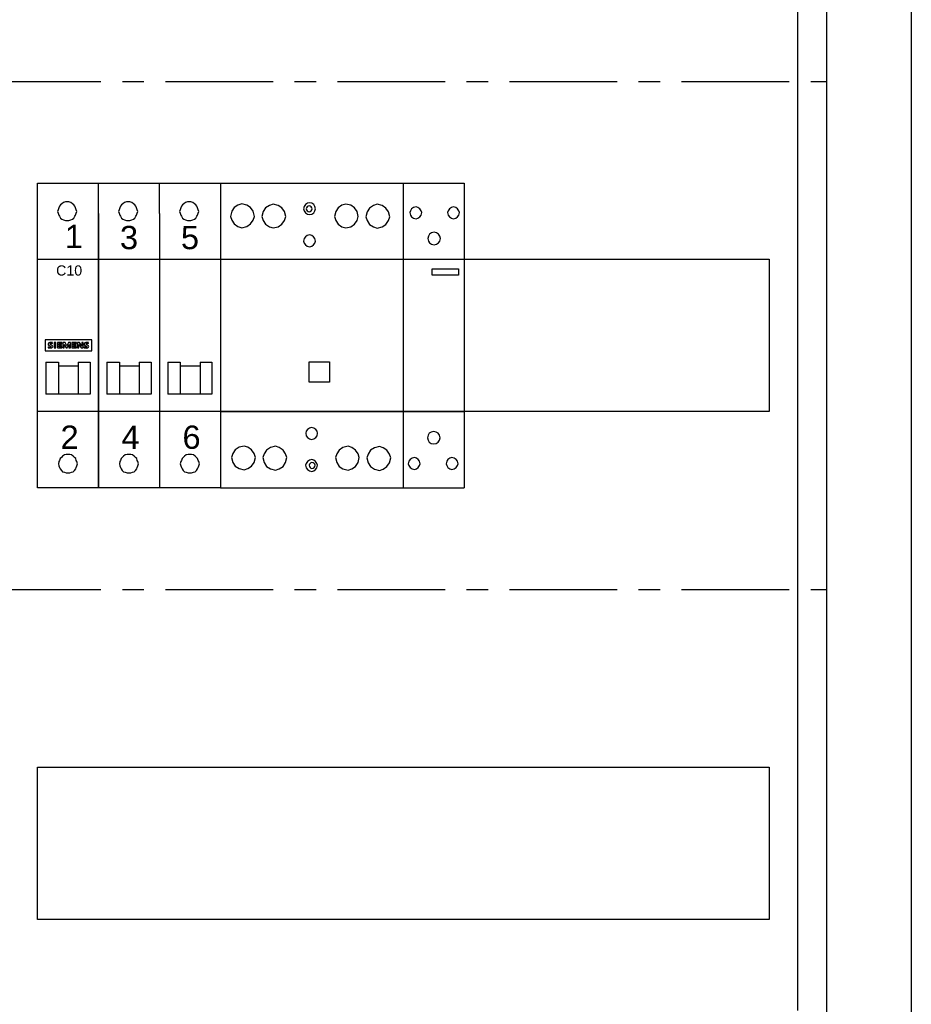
# Model space of a CAD drawing. Header units: millimetres. Extents: x 449515 to 838834, y -400723 to -307130.
# Tile 33 of 38: x 836201 to 838834, y -317605 to -314698. Entities that reach past the tile are written whole.
import ezdxf

# ---------------------------------------------------------------- set-up
doc = ezdxf.new("R2010")
doc.units = ezdxf.units.MM
doc.header["$LTSCALE"] = 25.4
doc.linetypes.add('CENTER', pattern=[2, 1.25, -0.25, 0.25, -0.25])
doc.layers.add('!Siemens Podklad_8GK_sikus', color=250, linetype='Continuous', lineweight=100)
doc.layers.add('R5', color=7, linetype='Continuous')
doc.layers.add('RPOMP', color=7, linetype='Continuous')
doc.styles.get("Standard").update_dxf_attribs({"font": 'arial.ttf'})

# ---------------------------------------------------------------- blocks, each defined once
blk = doc.blocks.new('AD_A630_P_W1950-1800_S800-750_G210~1')
at = {"color": 0, "linetype": 'ByBlock', "lineweight": -2}
for p, q in [((800, 1950), (800, 0)), ((775, 1925), (775, 125))]:
    blk.add_line(p, q, dxfattribs=at)
blk = doc.blocks.new('AD_8GK4351-4KK22')
at = {"color": 0}
for p, q in [((500, 0), (500, -600)), ((267, -397.5), (267, -352.5)), ((267, -352.5), (483, -352.5)), ((483, -352.5), (483, -397.5)), ((483, -397.5), (267, -397.5)), ((267, -547.5), (267, -502.5)), ((267, -502.5), (483, -502.5)), ((483, -502.5), (483, -547.5)), ((483, -547.5), (267, -547.5))]:
    blk.add_line(p, q, dxfattribs=at)
blk.add_line((491.5, -574.37), (491.5, -25))
blk = doc.blocks.new('*U670')
at = {"layer": '!Siemens Podklad_8GK_sikus', "color": 0, "lineweight": -2}
blk.add_line((500, 0), (500, -1800), dxfattribs=at)
at = {"layer": '!Siemens Podklad_8GK_sikus', "color": 4, "linetype": 'CENTER', "lineweight": -2}
for p, q in [((0, -600), (500, -600)), ((0, -750), (500, -750))]:
    blk.add_line(p, q, dxfattribs=at)
blk = doc.blocks.new('AD_5TT584-0~1')
at = {"color": 0, "linetype": 'Continuous'}
for p, q in [((0, 67.5), (0, -22.5)), ((0, 67.5), (54, 67.5)), ((6.33, 61.37), (5.21, 61)), ((7.81, 61), (6.33, 61.37)), ((15.59, 61.29), (14.48, 60.92)), ((17.08, 60.92), (15.59, 61.29)), ((25.14, 61.15), (24.77, 60.59)), ((25.7, 61.52), (25.14, 61.15)), ((26.26, 61.7), (25.7, 61.52)), ((27, 61.52), (26.26, 61.7)), ((27.56, 61.15), (27, 61.52)), ((27.93, 60.59), (27.56, 61.15)), ((37.01, 61.3), (35.9, 60.93)), ((38.5, 60.93), (37.01, 61.3)), ((46.28, 61.22), (45.17, 60.85)), ((47.77, 60.85), (46.28, 61.22)), ((3.36, 59.15), (2.99, 57.66)), ((4.1, 60.26), (3.36, 59.15)), ((5.21, 61), (4.1, 60.26)), ((8.93, 60.26), (7.81, 61)), ((9.67, 59.15), (8.93, 60.26)), ((10.04, 57.66), (9.67, 59.15)), ((12.63, 59.07), (12.25, 57.58)), ((13.37, 60.18), (12.63, 59.07)), ((14.48, 60.92), (13.37, 60.18)), ((18.19, 60.18), (17.08, 60.92)), ((18.94, 59.07), (18.19, 60.18)), ((19.31, 57.58), (18.94, 59.07)), ((24.77, 60.59), (24.59, 59.85)), ((24.59, 59.85), (24.77, 59.29)), ((24.77, 59.29), (25.14, 58.74)), ((25.14, 58.74), (25.7, 58.36)), ((25.42, 60.22), (25.33, 59.85)), ((25.33, 59.85), (25.42, 59.57)), ((25.61, 60.5), (25.42, 60.22)), ((25.42, 59.57), (25.61, 59.29)), ((25.89, 60.68), (25.61, 60.5)), ((25.61, 59.29), (25.89, 59.11)), ((25.7, 58.36), (26.26, 58.18)), ((26.26, 60.78), (25.89, 60.68)), ((25.89, 59.11), (26.26, 59.01)), ((26.54, 60.68), (26.26, 60.78)), ((26.26, 59.01), (26.54, 59.11)), ((26.26, 58.18), (27, 58.36)), ((26.81, 60.5), (26.54, 60.68)), ((26.54, 59.11), (26.81, 59.29)), ((27, 60.22), (26.81, 60.5)), ((26.81, 59.29), (27, 59.57)), ((27.09, 59.85), (27, 60.22)), ((27, 59.57), (27.09, 59.85)), ((27, 58.36), (27.56, 58.74)), ((27.56, 58.74), (27.93, 59.29)), ((28.11, 59.85), (27.93, 60.59)), ((27.93, 59.29), (28.11, 59.85)), ((34.05, 59.08), (33.67, 57.59)), ((34.79, 60.19), (34.05, 59.08)), ((35.9, 60.93), (34.79, 60.19)), ((39.61, 60.19), (38.5, 60.93)), ((40.35, 59.08), (39.61, 60.19)), ((40.73, 57.59), (40.35, 59.08)), ((43.31, 59), (42.94, 57.51)), ((44.05, 60.11), (43.31, 59)), ((45.17, 60.85), (44.05, 60.11)), ((48.88, 60.11), (47.77, 60.85)), ((49.62, 59), (48.88, 60.11)), ((49.99, 57.51), (49.62, 59)), ((2.99, 57.66), (3.36, 56.55)), ((3.36, 56.55), (4.1, 55.44)), ((4.1, 55.44), (5.21, 54.69)), ((7.81, 54.69), (8.93, 55.44)), ((8.93, 55.44), (9.67, 56.55)), ((9.67, 56.55), (10.04, 57.66)), ((12.25, 57.58), (12.63, 56.47)), ((12.63, 56.47), (13.37, 55.36)), ((13.37, 55.36), (14.48, 54.61)), ((17.08, 54.61), (18.19, 55.36)), ((18.19, 55.36), (18.94, 56.47)), ((18.94, 56.47), (19.31, 57.58)), ((33.67, 57.59), (34.05, 56.48)), ((34.05, 56.48), (34.79, 55.37)), ((34.79, 55.37), (35.9, 54.62)), ((38.5, 54.62), (39.61, 55.37)), ((39.61, 55.37), (40.35, 56.48)), ((40.35, 56.48), (40.73, 57.59)), ((42.94, 57.51), (43.31, 56.4)), ((43.31, 56.4), (44.05, 55.29)), ((44.05, 55.29), (45.17, 54.54)), ((47.77, 54.54), (48.88, 55.29)), ((48.88, 55.29), (49.62, 56.4)), ((49.62, 56.4), (49.99, 57.51)), ((5.21, 54.69), (6.33, 54.32)), ((6.33, 54.32), (7.81, 54.69)), ((14.48, 54.61), (15.59, 54.24)), ((15.59, 54.24), (17.08, 54.61)), ((35.9, 54.62), (37.01, 54.25)), ((37.01, 54.25), (38.5, 54.62)), ((45.17, 54.54), (46.28, 54.17)), ((46.28, 54.17), (47.77, 54.54)), ((24.75, 51.08), (24.56, 50.34)), ((24.56, 50.34), (24.75, 49.78)), ((25.12, 51.64), (24.75, 51.08)), ((24.75, 49.78), (25.12, 49.23)), ((25.67, 52.01), (25.12, 51.64)), ((26.42, 52.2), (25.67, 52.01)), ((26.97, 52.01), (26.42, 52.2)), ((27.53, 51.64), (26.97, 52.01)), ((27.9, 51.08), (27.53, 51.64)), ((27.53, 49.23), (27.9, 49.78)), ((28.09, 50.34), (27.9, 51.08)), ((27.9, 49.78), (28.09, 50.34)), ((25.12, 49.23), (25.67, 48.86)), ((25.67, 48.86), (26.42, 48.67)), ((26.42, 48.67), (26.97, 48.86)), ((26.97, 48.86), (27.53, 49.23)), ((0, 45), (54, 45)), ((0, 0), (54, 0)), ((25.38, -5.8), (25.2, -6.36)), ((25.75, -5.24), (25.38, -5.8)), ((26.31, -4.87), (25.75, -5.24)), ((26.87, -4.69), (26.31, -4.87)), ((27.61, -4.87), (26.87, -4.69)), ((28.17, -5.24), (27.61, -4.87)), ((28.54, -5.8), (28.17, -5.24)), ((28.72, -6.36), (28.54, -5.8)), ((25.2, -6.36), (25.38, -7.1)), ((25.38, -7.1), (25.75, -7.66)), ((25.75, -7.66), (26.31, -8.03)), ((26.31, -8.03), (26.87, -8.21)), ((26.87, -8.21), (27.61, -8.03)), ((27.61, -8.03), (28.17, -7.66)), ((28.17, -7.66), (28.54, -7.1)), ((28.54, -7.1), (28.72, -6.36)), ((4.4, -11.26), (3.66, -12.38)), ((5.52, -10.52), (4.4, -11.26)), ((7, -10.15), (5.52, -10.52)), ((8.12, -10.52), (7, -10.15)), ((9.23, -11.26), (8.12, -10.52)), ((9.97, -12.38), (9.23, -11.26)), ((13.67, -11.34), (12.93, -12.46)), ((14.78, -10.6), (13.67, -11.34)), ((16.27, -10.23), (14.78, -10.6)), ((17.38, -10.6), (16.27, -10.23)), ((18.5, -11.34), (17.38, -10.6)), ((19.24, -12.46), (18.5, -11.34)), ((35.09, -11.33), (34.35, -12.45)), ((36.2, -10.59), (35.09, -11.33)), ((37.69, -10.22), (36.2, -10.59)), ((38.8, -10.59), (37.69, -10.22)), ((39.92, -11.33), (38.8, -10.59)), ((40.66, -12.45), (39.92, -11.33)), ((44.36, -11.41), (43.62, -12.53)), ((45.47, -10.67), (44.36, -11.41)), ((46.96, -10.3), (45.47, -10.67)), ((48.07, -10.67), (46.96, -10.3)), ((49.18, -11.41), (48.07, -10.67)), ((49.92, -12.53), (49.18, -11.41)), ((3.66, -12.38), (3.29, -13.49)), ((3.29, -13.49), (3.66, -14.97)), ((10.34, -13.49), (9.97, -12.38)), ((9.97, -14.97), (10.34, -13.49)), ((12.93, -12.46), (12.56, -13.57)), ((12.56, -13.57), (12.93, -15.05)), ((19.61, -13.57), (19.24, -12.46)), ((19.24, -15.05), (19.61, -13.57)), ((26.28, -14.34), (25.73, -14.71)), ((27.03, -14.16), (26.28, -14.34)), ((27.58, -14.34), (27.03, -14.16)), ((28.14, -14.71), (27.58, -14.34)), ((34.35, -12.45), (33.98, -13.56)), ((33.98, -13.56), (34.35, -15.04)), ((41.03, -13.56), (40.66, -12.45)), ((40.66, -15.04), (41.03, -13.56)), ((43.62, -12.53), (43.24, -13.64)), ((43.24, -13.64), (43.62, -15.12)), ((50.3, -13.64), (49.92, -12.53)), ((49.92, -15.12), (50.3, -13.64)), ((3.66, -14.97), (4.4, -16.09)), ((4.4, -16.09), (5.52, -16.83)), ((5.52, -16.83), (7, -17.2)), ((7, -17.2), (8.12, -16.83)), ((8.12, -16.83), (9.23, -16.09)), ((9.23, -16.09), (9.97, -14.97)), ((12.93, -15.05), (13.67, -16.17)), ((13.67, -16.17), (14.78, -16.91)), ((14.78, -16.91), (16.27, -17.28)), ((16.27, -17.28), (17.38, -16.91)), ((17.38, -16.91), (18.5, -16.17)), ((18.5, -16.17), (19.24, -15.05)), ((25.36, -15.27), (25.17, -15.83)), ((25.17, -15.83), (25.36, -16.57)), ((25.73, -14.71), (25.36, -15.27)), ((25.36, -16.57), (25.73, -17.12)), ((25.73, -17.12), (26.28, -17.5)), ((26.28, -15.55), (26.19, -15.83)), ((26.19, -15.83), (26.28, -16.2)), ((26.47, -15.27), (26.28, -15.55)), ((26.28, -16.2), (26.47, -16.47)), ((26.75, -15.08), (26.47, -15.27)), ((26.47, -16.47), (26.75, -16.66)), ((27.03, -14.99), (26.75, -15.08)), ((26.75, -16.66), (27.03, -16.75)), ((27.4, -15.08), (27.03, -14.99)), ((27.03, -16.75), (27.4, -16.66)), ((27.68, -15.27), (27.4, -15.08)), ((27.4, -16.66), (27.68, -16.47)), ((27.58, -17.5), (28.14, -17.12)), ((27.86, -15.55), (27.68, -15.27)), ((27.68, -16.47), (27.86, -16.2)), ((27.95, -15.83), (27.86, -15.55)), ((27.86, -16.2), (27.95, -15.83)), ((28.51, -15.27), (28.14, -14.71)), ((28.14, -17.12), (28.51, -16.57)), ((28.7, -15.83), (28.51, -15.27)), ((28.51, -16.57), (28.7, -15.83)), ((34.35, -15.04), (35.09, -16.16)), ((35.09, -16.16), (36.2, -16.9)), ((36.2, -16.9), (37.69, -17.27)), ((37.69, -17.27), (38.8, -16.9)), ((38.8, -16.9), (39.92, -16.16)), ((39.92, -16.16), (40.66, -15.04)), ((43.62, -15.12), (44.36, -16.24)), ((44.36, -16.24), (45.47, -16.98)), ((45.47, -16.98), (46.96, -17.35)), ((46.96, -17.35), (48.07, -16.98)), ((48.07, -16.98), (49.18, -16.24)), ((49.18, -16.24), (49.92, -15.12)), ((26.28, -17.5), (27.03, -17.68)), ((27.03, -17.68), (27.58, -17.5)), ((0, -22.5), (54, -22.5))]:
    blk.add_line(p, q, dxfattribs=at)
at = {"color": 0}
for p, q in [((54, 67.5), (54, -22.5)), ((26.21, 8.69), (26.21, 14.74)), ((26.21, 14.74), (32.26, 14.74)), ((32.26, 14.74), (32.26, 8.69)), ((32.26, 8.69), (26.21, 8.69))]:
    blk.add_line(p, q, dxfattribs=at)
blk = doc.blocks.new('AD_5TT580-0(2)~1')
at = {"color": 0, "linetype": 'Continuous'}
for p, q in [((0, 67.5), (0, -22.5)), ((0, 67.5), (18, 67.5)), ((18, 67.5), (18, -22.5)), ((18, 67.5), (18, -22.5)), ((2.11, 59.34), (1.92, 58.78)), ((1.92, 58.78), (2.11, 58.04)), ((2.48, 59.9), (2.11, 59.34)), ((3.03, 60.27), (2.48, 59.9)), ((3.78, 60.45), (3.03, 60.27)), ((4.33, 60.27), (3.78, 60.45)), ((4.89, 59.9), (4.33, 60.27)), ((5.26, 59.34), (4.89, 59.9)), ((5.45, 58.78), (5.26, 59.34)), ((5.26, 58.04), (5.45, 58.78)), ((13.27, 59.34), (13.08, 58.78)), ((13.08, 58.78), (13.27, 58.04)), ((13.64, 59.9), (13.27, 59.34)), ((14.2, 60.27), (13.64, 59.9)), ((14.75, 60.45), (14.2, 60.27)), ((15.49, 60.27), (14.75, 60.45)), ((16.05, 59.9), (15.49, 60.27)), ((16.42, 59.34), (16.05, 59.9)), ((16.61, 58.78), (16.42, 59.34)), ((16.42, 58.04), (16.61, 58.78)), ((2.11, 58.04), (2.48, 57.48)), ((2.48, 57.48), (3.03, 57.11)), ((3.03, 57.11), (3.78, 56.93)), ((3.78, 56.93), (4.33, 57.11)), ((4.33, 57.11), (4.89, 57.48)), ((4.89, 57.48), (5.26, 58.04)), ((13.27, 58.04), (13.64, 57.48)), ((13.64, 57.48), (14.2, 57.11)), ((14.2, 57.11), (14.75, 56.93)), ((14.75, 56.93), (15.49, 57.11)), ((15.49, 57.11), (16.05, 57.48)), ((16.05, 57.48), (16.42, 58.04)), ((7.79, 52.39), (7.42, 51.84)), ((8.35, 52.77), (7.79, 52.39)), ((9.09, 52.95), (8.35, 52.77)), ((9.83, 52.77), (9.09, 52.95)), ((10.39, 52.39), (9.83, 52.77)), ((10.76, 51.84), (10.39, 52.39)), ((7.42, 51.84), (7.23, 51.1)), ((7.23, 51.1), (7.42, 50.35)), ((7.42, 50.35), (7.79, 49.8)), ((7.79, 49.8), (8.35, 49.43)), ((8.35, 49.43), (9.09, 49.24)), ((9.09, 49.24), (9.83, 49.43)), ((9.83, 49.43), (10.39, 49.8)), ((10.39, 49.8), (10.76, 50.35)), ((10.95, 51.1), (10.76, 51.84)), ((10.76, 50.35), (10.95, 51.1)), ((0, 45), (18, 45)), ((0, 0), (18, 0)), ((7.33, -6.95), (7.14, -7.69)), ((7.14, -7.69), (7.33, -8.43)), ((7.7, -6.39), (7.33, -6.95)), ((7.33, -8.43), (7.7, -8.99)), ((8.26, -6.02), (7.7, -6.39)), ((9, -5.83), (8.26, -6.02)), ((9.74, -6.02), (9, -5.83)), ((10.3, -6.39), (9.74, -6.02)), ((10.67, -6.95), (10.3, -6.39)), ((10.3, -8.99), (10.67, -8.43)), ((10.86, -7.69), (10.67, -6.95)), ((10.67, -8.43), (10.86, -7.69)), ((7.7, -8.99), (8.26, -9.36)), ((8.26, -9.36), (9, -9.54)), ((9, -9.54), (9.74, -9.36)), ((9.74, -9.36), (10.3, -8.99)), ((2.04, -14.08), (1.67, -14.63)), ((2.59, -13.7), (2.04, -14.08)), ((3.34, -13.52), (2.59, -13.7)), ((3.89, -13.7), (3.34, -13.52)), ((4.45, -14.08), (3.89, -13.7)), ((4.82, -14.63), (4.45, -14.08)), ((13.2, -14.08), (12.83, -14.63)), ((13.76, -13.7), (13.2, -14.08)), ((14.31, -13.52), (13.76, -13.7)), ((15.06, -13.7), (14.31, -13.52)), ((15.61, -14.08), (15.06, -13.7)), ((15.98, -14.63), (15.61, -14.08)), ((1.67, -14.63), (1.48, -15.37)), ((1.48, -15.37), (1.67, -15.93)), ((1.67, -15.93), (2.04, -16.49)), ((2.04, -16.49), (2.59, -16.86)), ((2.59, -16.86), (3.34, -17.04)), ((3.34, -17.04), (3.89, -16.86)), ((3.89, -16.86), (4.45, -16.49)), ((4.45, -16.49), (4.82, -15.93)), ((5.01, -15.37), (4.82, -14.63)), ((4.82, -15.93), (5.01, -15.37)), ((12.83, -14.63), (12.64, -15.37)), ((12.64, -15.37), (12.83, -15.93)), ((12.83, -15.93), (13.2, -16.49)), ((13.2, -16.49), (13.76, -16.86)), ((13.76, -16.86), (14.31, -17.04)), ((14.31, -17.04), (15.06, -16.86)), ((15.06, -16.86), (15.61, -16.49)), ((15.61, -16.49), (15.98, -15.93)), ((16.17, -15.37), (15.98, -14.63)), ((15.98, -15.93), (16.17, -15.37)), ((0, -22.5), (18, -22.5))]:
    blk.add_line(p, q, dxfattribs=at)
at = {"color": 0}
for p, q in [((8.54, 40.26), (8.54, 42.2)), ((8.54, 42.2), (16.27, 42.2)), ((16.27, 42.2), (16.27, 40.26)), ((16.27, 40.26), (8.54, 40.26))]:
    blk.add_line(p, q, dxfattribs=at)
blk = doc.blocks.new('AD_SIEMENS_znaczeki')
at = {"color": 0}
for p, q in [((1755.293, 772.573), (1755.293, 771.993)), ((1757.763, 772.573), (1755.293, 772.573)), ((1755.501, 772.274), (1755.599, 772.234)), ((1755.652, 772.292), (1755.544, 772.343)), ((1755.675, 772.372), (1755.675, 772.422)), ((1755.773, 772.425), (1755.773, 772.143)), ((1755.864, 772.425), (1755.773, 772.425)), ((1755.864, 772.143), (1755.864, 772.425)), ((1755.939, 772.426), (1755.939, 772.141)), ((1756.18, 772.426), (1755.939, 772.426)), ((1756.03, 772.309), (1756.03, 772.379)), ((1756.03, 772.379), (1756.18, 772.379)), ((1756.159, 772.309), (1756.03, 772.309)), ((1756.03, 772.193), (1756.03, 772.266)), ((1756.03, 772.266), (1756.159, 772.266)), ((1756.159, 772.266), (1756.159, 772.309)), ((1756.18, 772.379), (1756.18, 772.426)), ((1756.235, 772.426), (1756.235, 772.141)), ((1756.347, 772.426), (1756.235, 772.426)), ((1756.299, 772.141), (1756.299, 772.321)), ((1756.299, 772.321), (1756.399, 772.141)), ((1756.444, 772.251), (1756.347, 772.426)), ((1756.53, 772.426), (1756.444, 772.251)), ((1756.458, 772.141), (1756.546, 772.321)), ((1756.637, 772.426), (1756.53, 772.426)), ((1756.546, 772.321), (1756.546, 772.141)), ((1756.637, 772.141), (1756.637, 772.426)), ((1756.712, 772.426), (1756.712, 772.141)), ((1756.953, 772.426), (1756.712, 772.426)), ((1756.803, 772.309), (1756.803, 772.379)), ((1756.803, 772.379), (1756.953, 772.379)), ((1756.932, 772.309), (1756.803, 772.309)), ((1756.803, 772.193), (1756.803, 772.266)), ((1756.803, 772.266), (1756.932, 772.266)), ((1756.932, 772.266), (1756.932, 772.309)), ((1756.953, 772.379), (1756.953, 772.426)), ((1757.008, 772.426), (1757.008, 772.141)), ((1757.11, 772.426), (1757.008, 772.426)), ((1757.072, 772.141), (1757.072, 772.326)), ((1757.072, 772.326), (1757.2, 772.141)), ((1757.238, 772.245), (1757.11, 772.426)), ((1757.238, 772.426), (1757.238, 772.245)), ((1757.303, 772.426), (1757.238, 772.426)), ((1757.303, 772.141), (1757.303, 772.426)), ((1757.407, 772.277), (1757.51, 772.227)), ((1757.563, 772.292), (1757.455, 772.343)), ((1757.585, 772.372), (1757.585, 772.422)), ((1757.763, 771.993), (1757.763, 772.573)), ((1755.293, 771.993), (1757.763, 771.993)), ((1755.45, 772.205), (1755.45, 772.149)), ((1755.773, 772.143), (1755.864, 772.143)), ((1755.939, 772.141), (1756.18, 772.141)), ((1756.18, 772.193), (1756.03, 772.193)), ((1756.18, 772.141), (1756.18, 772.193)), ((1756.235, 772.141), (1756.299, 772.141)), ((1756.399, 772.141), (1756.458, 772.141)), ((1756.546, 772.141), (1756.637, 772.141)), ((1756.712, 772.141), (1756.953, 772.141)), ((1756.953, 772.193), (1756.803, 772.193)), ((1756.953, 772.141), (1756.953, 772.193)), ((1757.008, 772.141), (1757.072, 772.141)), ((1757.2, 772.141), (1757.303, 772.141)), ((1757.361, 772.209), (1757.361, 772.149))]:
    blk.add_line(p, q, dxfattribs=at)
for centre, major_axis, start_param, end_param in [((1755.532, 772.346), (0.0852, 0), 2.06576, 3.66098), ((1755.542, 772.351), (-0.0968, 0), 0.519387, 1.135975), ((1755.576, 772.275), (-0.178, 0), -1.570796, -1.075832), ((1755.554, 772.36), (-0.0209, 0), -1.07402, 1.07402), ((1755.581, 772.316), (-0.0775, 0), 4.682533, 5.209165), ((1755.576, 772.023), (-0.465, 0), 4.499109, 4.712389), ((1755.572, 772.047), (0.383, 0), 1.298767, 1.54094), ((1755.609, 772.223), (0.0891, 0), -1.148117, 1.07402), ((1757.443, 772.346), (0.0852, 0), 2.06576, 3.66098), ((1757.453, 772.351), (-0.0968, 0), 0.519387, 1.07402), ((1757.487, 772.275), (-0.178, 0), -1.570796, -1.075832), ((1757.465, 772.36), (0.0209, 0), 2.067572, 4.215613), ((1757.491, 772.316), (-0.0775, 0), 4.682533, 5.209165), ((1757.487, 772.023), (-0.465, 0), 4.499109, 4.712389), ((1757.482, 772.047), (0.383, 0), 1.298767, 1.54094), ((1757.52, 772.223), (0.0891, 0), -1.148117, 1.07402), ((1755.562, 772.527), (0.383, 0), 4.4151, 4.655269), ((1755.557, 772.547), (0.465, 0), 4.480311, 4.786895), ((1755.547, 772.289), (0.112, 0), 4.655269, 5.197087), ((1755.579, 772.282), (0.163, 0), -1.49629, -1.148117), ((1755.589, 772.218), (-0.0209, 0), 2.055494, 4.227691), ((1757.486, 772.527), (0.383, 0), 4.378973, 4.682131), ((1757.468, 772.547), (-0.465, 0), 1.338719, 1.645302), ((1757.478, 772.289), (0.112, 0), 4.682131, 4.957102), ((1757.49, 772.282), (0.163, 0), -1.49629, -1.148117), ((1757.5, 772.211), (-0.0209, 0), 1.815509, 4.215613)]:
    blk.add_ellipse(centre, major_axis=major_axis, ratio=0.878278, start_param=start_param, end_param=end_param, dxfattribs=at)

msp = doc.modelspace()

# ---------------------------------------------------------------- linework, layer by layer
at = {"color": 0}
for p, q in [((836253.8195, -315180.1288, -200), (836793.8195, -315180.1288, -200)), ((836433.8195, -315270.1288, -200), (836433.8195, -315180.1288, -200)), ((836433.8195, -315270.1288, -200), (836433.8195, -315180.1288, -200)), ((836613.8195, -315270.1288, -200), (836613.8195, -315180.1288, -200)), ((836278.5254, -315708.6582, -200), (836315.5842, -315708.6582, -200)), ((836373.8195, -315708.6582, -200), (836409.1136, -315708.6582, -200)), ((836458.5254, -315708.6582, -200), (836495.5842, -315708.6582, -200)), ((836553.8195, -315708.6582, -200), (836589.1136, -315708.6582, -200)), ((836638.5254, -315708.6582, -200), (836675.5842, -315708.6582, -200)), ((836733.8195, -315708.6582, -200), (836769.1136, -315708.6582, -200)), ((836793.8195, -315855.1288, -200), (836253.8195, -315855.1288, -200))]:
    msp.add_line(p, q, dxfattribs=at)
at = {"color": 0, "linetype": 'Continuous'}
for p, q in [((836253.8195, -316080.1288, -200), (836253.8195, -315180.1288, -200)), ((836793.8195, -315180.1288, -200), (836793.8195, -316080.1288, -200)), ((836322.2269, -315244.6529, -200), (836318.6975, -315248.1823, -200)), ((836325.7563, -315241.1235, -200), (836322.2269, -315244.6529, -200)), ((836331.0504, -315237.5941, -200), (836325.7563, -315241.1235, -200)), ((836336.3445, -315235.8293, -200), (836331.0504, -315237.5941, -200)), ((836341.6387, -315235.8293, -200), (836336.3445, -315235.8293, -200)), ((836346.9328, -315235.8293, -200), (836341.6387, -315235.8293, -200)), ((836352.2269, -315237.5941, -200), (836346.9328, -315235.8293, -200)), ((836357.521, -315241.1235, -200), (836352.2269, -315237.5941, -200)), ((836361.0504, -315244.6529, -200), (836357.521, -315241.1235, -200)), ((836364.5798, -315248.1823, -200), (836361.0504, -315244.6529, -200)), ((836502.2269, -315244.6529, -200), (836498.6975, -315248.1823, -200)), ((836505.7563, -315241.1235, -200), (836502.2269, -315244.6529, -200)), ((836511.0504, -315237.5941, -200), (836505.7563, -315241.1235, -200)), ((836516.3445, -315235.8293, -200), (836511.0504, -315237.5941, -200)), ((836521.6387, -315235.8293, -200), (836516.3445, -315235.8293, -200)), ((836526.9328, -315235.8293, -200), (836521.6387, -315235.8293, -200)), ((836532.2269, -315237.5941, -200), (836526.9328, -315235.8293, -200)), ((836537.521, -315241.1235, -200), (836532.2269, -315237.5941, -200)), ((836541.0504, -315244.6529, -200), (836537.521, -315241.1235, -200)), ((836544.5798, -315248.1823, -200), (836541.0504, -315244.6529, -200)), ((836682.2269, -315244.6529, -200), (836678.6975, -315248.1823, -200)), ((836685.7563, -315241.1235, -200), (836682.2269, -315244.6529, -200)), ((836691.0504, -315237.5941, -200), (836685.7563, -315241.1235, -200)), ((836696.3445, -315235.8293, -200), (836691.0504, -315237.5941, -200)), ((836701.6387, -315235.8293, -200), (836696.3445, -315235.8293, -200)), ((836706.9328, -315235.8293, -200), (836701.6387, -315235.8293, -200)), ((836712.2269, -315237.5941, -200), (836706.9328, -315235.8293, -200)), ((836717.521, -315241.1235, -200), (836712.2269, -315237.5941, -200)), ((836721.0504, -315244.6529, -200), (836717.521, -315241.1235, -200)), ((836724.5798, -315248.1823, -200), (836721.0504, -315244.6529, -200)), ((836315.1681, -315258.7705, -200), (836313.4034, -315264.0646, -200)), ((836313.4034, -315264.0646, -200), (836315.1681, -315269.3588, -200)), ((836316.9328, -315253.4764, -200), (836315.1681, -315258.7705, -200)), ((836315.1681, -315269.3588, -200), (836316.9328, -315274.6529, -200)), ((836318.6975, -315248.1823, -200), (836316.9328, -315253.4764, -200)), ((836316.9328, -315274.6529, -200), (836318.6975, -315278.1823, -200)), ((836366.3445, -315253.4764, -200), (836364.5798, -315248.1823, -200)), ((836364.5798, -315278.1823, -200), (836366.3445, -315274.6529, -200)), ((836368.1092, -315258.7705, -200), (836366.3445, -315253.4764, -200)), ((836366.3445, -315274.6529, -200), (836368.1092, -315269.3588, -200)), ((836369.874, -315264.0646, -200), (836368.1092, -315258.7705, -200)), ((836368.1092, -315269.3588, -200), (836369.874, -315264.0646, -200)), ((836433.8195, -315270.1288, -200), (836433.8195, -316080.1288, -200)), ((836433.8195, -316080.1288, -200), (836433.8195, -315270.1288, -200)), ((836495.1681, -315258.7705, -200), (836493.4034, -315264.0646, -200)), ((836493.4034, -315264.0646, -200), (836495.1681, -315269.3588, -200)), ((836496.9328, -315253.4764, -200), (836495.1681, -315258.7705, -200)), ((836495.1681, -315269.3588, -200), (836496.9328, -315274.6529, -200)), ((836498.6975, -315248.1823, -200), (836496.9328, -315253.4764, -200)), ((836496.9328, -315274.6529, -200), (836498.6975, -315278.1823, -200)), ((836546.3445, -315253.4764, -200), (836544.5798, -315248.1823, -200)), ((836544.5798, -315278.1823, -200), (836546.3445, -315274.6529, -200)), ((836548.1092, -315258.7705, -200), (836546.3445, -315253.4764, -200)), ((836546.3445, -315274.6529, -200), (836548.1092, -315269.3588, -200)), ((836549.874, -315264.0646, -200), (836548.1092, -315258.7705, -200)), ((836548.1092, -315269.3588, -200), (836549.874, -315264.0646, -200)), ((836613.8195, -315270.1288, -200), (836613.8195, -316080.1288, -200)), ((836675.1681, -315258.7705, -200), (836673.4034, -315264.0646, -200)), ((836673.4034, -315264.0646, -200), (836675.1681, -315269.3588, -200)), ((836676.9328, -315253.4764, -200), (836675.1681, -315258.7705, -200)), ((836675.1681, -315269.3588, -200), (836676.9328, -315274.6529, -200)), ((836678.6975, -315248.1823, -200), (836676.9328, -315253.4764, -200)), ((836676.9328, -315274.6529, -200), (836678.6975, -315278.1823, -200)), ((836726.3445, -315253.4764, -200), (836724.5798, -315248.1823, -200)), ((836724.5798, -315278.1823, -200), (836726.3445, -315274.6529, -200)), ((836728.1092, -315258.7705, -200), (836726.3445, -315253.4764, -200)), ((836726.3445, -315274.6529, -200), (836728.1092, -315269.3588, -200)), ((836729.874, -315264.0646, -200), (836728.1092, -315258.7705, -200)), ((836728.1092, -315269.3588, -200), (836729.874, -315264.0646, -200)), ((836318.6975, -315278.1823, -200), (836322.2269, -315283.4764, -200)), ((836322.2269, -315283.4764, -200), (836325.7563, -315287.0058, -200)), ((836325.7563, -315287.0058, -200), (836331.0504, -315288.7705, -200)), ((836331.0504, -315288.7705, -200), (836336.3445, -315290.5352, -200)), ((836336.3445, -315290.5352, -200), (836341.6387, -315290.5352, -200)), ((836341.6387, -315290.5352, -200), (836346.9328, -315290.5352, -200)), ((836346.9328, -315290.5352, -200), (836352.2269, -315288.7705, -200)), ((836352.2269, -315288.7705, -200), (836357.521, -315287.0058, -200)), ((836357.521, -315287.0058, -200), (836361.0504, -315283.4764, -200)), ((836361.0504, -315283.4764, -200), (836364.5798, -315278.1823, -200)), ((836498.6975, -315278.1823, -200), (836502.2269, -315283.4764, -200)), ((836502.2269, -315283.4764, -200), (836505.7563, -315287.0058, -200)), ((836505.7563, -315287.0058, -200), (836511.0504, -315288.7705, -200)), ((836511.0504, -315288.7705, -200), (836516.3445, -315290.5352, -200)), ((836516.3445, -315290.5352, -200), (836521.6387, -315290.5352, -200)), ((836521.6387, -315290.5352, -200), (836526.9328, -315290.5352, -200)), ((836526.9328, -315290.5352, -200), (836532.2269, -315288.7705, -200)), ((836532.2269, -315288.7705, -200), (836537.521, -315287.0058, -200)), ((836537.521, -315287.0058, -200), (836541.0504, -315283.4764, -200)), ((836541.0504, -315283.4764, -200), (836544.5798, -315278.1823, -200)), ((836678.6975, -315278.1823, -200), (836682.2269, -315283.4764, -200)), ((836682.2269, -315283.4764, -200), (836685.7563, -315287.0058, -200)), ((836685.7563, -315287.0058, -200), (836691.0504, -315288.7705, -200)), ((836691.0504, -315288.7705, -200), (836696.3445, -315290.5352, -200)), ((836696.3445, -315290.5352, -200), (836701.6387, -315290.5352, -200)), ((836701.6387, -315290.5352, -200), (836706.9328, -315290.5352, -200)), ((836706.9328, -315290.5352, -200), (836712.2269, -315288.7705, -200)), ((836712.2269, -315288.7705, -200), (836717.521, -315287.0058, -200)), ((836717.521, -315287.0058, -200), (836721.0504, -315283.4764, -200)), ((836721.0504, -315283.4764, -200), (836724.5798, -315278.1823, -200)), ((836253.8195, -315405.1288, -200), (836793.8195, -315405.1288, -200)), ((836278.5254, -315708.6582, -200), (836278.5254, -315803.9523, -200)), ((836315.5842, -315708.6582, -200), (836315.5842, -315803.9523, -200)), ((836373.8195, -315708.6582, -200), (836373.8195, -315803.9523, -200)), ((836409.1136, -315708.6582, -200), (836409.1136, -315803.9523, -200)), ((836458.5254, -315708.6582, -200), (836458.5254, -315803.9523, -200)), ((836495.5842, -315708.6582, -200), (836495.5842, -315803.9523, -200)), ((836553.8195, -315708.6582, -200), (836553.8195, -315803.9523, -200)), ((836589.1136, -315708.6582, -200), (836589.1136, -315803.9523, -200)), ((836675.5842, -315708.6582, -200), (836675.5842, -315803.9523, -200)), ((836733.8195, -315708.6582, -200), (836733.8195, -315803.9523, -200)), ((836769.1136, -315708.6582, -200), (836769.1136, -315803.9523, -200)), ((836373.8195, -315721.0111, -200), (836315.5842, -315721.0111, -200)), ((836553.8195, -315721.0111, -200), (836495.5842, -315721.0111, -200)), ((836733.8195, -315721.0111, -200), (836675.5842, -315721.0111, -200)), ((836409.1136, -315803.9523, -200), (836278.5254, -315803.9523, -200)), ((836589.1136, -315803.9523, -200), (836458.5254, -315803.9523, -200)), ((836769.1136, -315803.9523, -200), (836638.5254, -315803.9523, -200)), ((836317.3489, -316002.4817, -200), (836315.5842, -316009.5405, -200)), ((836319.1136, -315998.9523, -200), (836317.3489, -316002.4817, -200)), ((836320.8783, -315993.6582, -200), (836319.1136, -315998.9523, -200)), ((836324.4077, -315990.1288, -200), (836320.8783, -315993.6582, -200)), ((836327.9371, -315986.5994, -200), (836324.4077, -315990.1288, -200)), ((836333.2313, -315983.0699, -200), (836327.9371, -315986.5994, -200)), ((836338.5254, -315981.3052, -200), (836333.2313, -315983.0699, -200)), ((836343.8195, -315981.3052, -200), (836338.5254, -315981.3052, -200)), ((836349.1136, -315981.3052, -200), (836343.8195, -315981.3052, -200)), ((836354.4077, -315983.0699, -200), (836349.1136, -315981.3052, -200)), ((836359.7018, -315986.5994, -200), (836354.4077, -315983.0699, -200)), ((836363.2313, -315990.1288, -200), (836359.7018, -315986.5994, -200)), ((836366.7607, -315993.6582, -200), (836363.2313, -315990.1288, -200)), ((836368.5254, -315998.9523, -200), (836366.7607, -315993.6582, -200)), ((836370.2901, -316002.4817, -200), (836368.5254, -315998.9523, -200)), ((836372.0548, -316009.5405, -200), (836370.2901, -316002.4817, -200)), ((836497.3489, -316002.4817, -200), (836495.5842, -316009.5405, -200)), ((836499.1136, -315998.9523, -200), (836497.3489, -316002.4817, -200)), ((836500.8783, -315993.6582, -200), (836499.1136, -315998.9523, -200)), ((836504.4077, -315990.1288, -200), (836500.8783, -315993.6582, -200)), ((836507.9371, -315986.5994, -200), (836504.4077, -315990.1288, -200)), ((836513.2313, -315983.0699, -200), (836507.9371, -315986.5994, -200)), ((836518.5254, -315981.3052, -200), (836513.2313, -315983.0699, -200)), ((836523.8195, -315981.3052, -200), (836518.5254, -315981.3052, -200)), ((836529.1136, -315981.3052, -200), (836523.8195, -315981.3052, -200)), ((836534.4077, -315983.0699, -200), (836529.1136, -315981.3052, -200)), ((836539.7018, -315986.5994, -200), (836534.4077, -315983.0699, -200)), ((836543.2313, -315990.1288, -200), (836539.7018, -315986.5994, -200)), ((836546.7607, -315993.6582, -200), (836543.2313, -315990.1288, -200)), ((836548.5254, -315998.9523, -200), (836546.7607, -315993.6582, -200)), ((836550.2901, -316002.4817, -200), (836548.5254, -315998.9523, -200)), ((836552.0548, -316009.5405, -200), (836550.2901, -316002.4817, -200)), ((836677.3489, -316002.4817, -200), (836675.5842, -316009.5405, -200)), ((836679.1136, -315998.9523, -200), (836677.3489, -316002.4817, -200)), ((836680.8783, -315993.6582, -200), (836679.1136, -315998.9523, -200)), ((836684.4077, -315990.1288, -200), (836680.8783, -315993.6582, -200)), ((836687.9371, -315986.5994, -200), (836684.4077, -315990.1288, -200)), ((836693.2313, -315983.0699, -200), (836687.9371, -315986.5994, -200)), ((836698.5254, -315981.3052, -200), (836693.2313, -315983.0699, -200)), ((836703.8195, -315981.3052, -200), (836698.5254, -315981.3052, -200)), ((836709.1136, -315981.3052, -200), (836703.8195, -315981.3052, -200)), ((836714.4077, -315983.0699, -200), (836709.1136, -315981.3052, -200)), ((836719.7018, -315986.5994, -200), (836714.4077, -315983.0699, -200)), ((836723.2313, -315990.1288, -200), (836719.7018, -315986.5994, -200)), ((836726.7607, -315993.6582, -200), (836723.2313, -315990.1288, -200)), ((836728.5254, -315998.9523, -200), (836726.7607, -315993.6582, -200)), ((836730.2901, -316002.4817, -200), (836728.5254, -315998.9523, -200)), ((836732.0548, -316009.5405, -200), (836730.2901, -316002.4817, -200)), ((836315.5842, -316009.5405, -200), (836317.3489, -316014.8346, -200)), ((836317.3489, -316014.8346, -200), (836319.1136, -316020.1288, -200)), ((836319.1136, -316020.1288, -200), (836320.8783, -316023.6582, -200)), ((836320.8783, -316023.6582, -200), (836324.4077, -316028.9523, -200)), ((836324.4077, -316028.9523, -200), (836327.9371, -316032.4817, -200)), ((836359.7018, -316032.4817, -200), (836363.2313, -316028.9523, -200)), ((836363.2313, -316028.9523, -200), (836366.7607, -316023.6582, -200)), ((836366.7607, -316023.6582, -200), (836368.5254, -316020.1288, -200)), ((836368.5254, -316020.1288, -200), (836370.2901, -316014.8346, -200)), ((836370.2901, -316014.8346, -200), (836372.0548, -316009.5405, -200)), ((836495.5842, -316009.5405, -200), (836497.3489, -316014.8346, -200)), ((836497.3489, -316014.8346, -200), (836499.1136, -316020.1288, -200)), ((836499.1136, -316020.1288, -200), (836500.8783, -316023.6582, -200)), ((836500.8783, -316023.6582, -200), (836504.4077, -316028.9523, -200)), ((836504.4077, -316028.9523, -200), (836507.9371, -316032.4817, -200)), ((836539.7018, -316032.4817, -200), (836543.2313, -316028.9523, -200)), ((836543.2313, -316028.9523, -200), (836546.7607, -316023.6582, -200)), ((836546.7607, -316023.6582, -200), (836548.5254, -316020.1288, -200)), ((836548.5254, -316020.1288, -200), (836550.2901, -316014.8346, -200)), ((836550.2901, -316014.8346, -200), (836552.0548, -316009.5405, -200)), ((836675.5842, -316009.5405, -200), (836677.3489, -316014.8346, -200)), ((836677.3489, -316014.8346, -200), (836679.1136, -316020.1288, -200)), ((836679.1136, -316020.1288, -200), (836680.8783, -316023.6582, -200)), ((836680.8783, -316023.6582, -200), (836684.4077, -316028.9523, -200)), ((836684.4077, -316028.9523, -200), (836687.9371, -316032.4817, -200)), ((836719.7018, -316032.4817, -200), (836723.2313, -316028.9523, -200)), ((836723.2313, -316028.9523, -200), (836726.7607, -316023.6582, -200)), ((836726.7607, -316023.6582, -200), (836728.5254, -316020.1288, -200)), ((836728.5254, -316020.1288, -200), (836730.2901, -316014.8346, -200)), ((836730.2901, -316014.8346, -200), (836732.0548, -316009.5405, -200)), ((836327.9371, -316032.4817, -200), (836333.2313, -316034.2464, -200)), ((836333.2313, -316034.2464, -200), (836338.5254, -316036.0111, -200)), ((836338.5254, -316036.0111, -200), (836343.8195, -316036.0111, -200)), ((836343.8195, -316036.0111, -200), (836349.1136, -316036.0111, -200)), ((836349.1136, -316036.0111, -200), (836354.4077, -316034.2464, -200)), ((836354.4077, -316034.2464, -200), (836359.7018, -316032.4817, -200)), ((836507.9371, -316032.4817, -200), (836513.2313, -316034.2464, -200)), ((836513.2313, -316034.2464, -200), (836518.5254, -316036.0111, -200)), ((836518.5254, -316036.0111, -200), (836523.8195, -316036.0111, -200)), ((836523.8195, -316036.0111, -200), (836529.1136, -316036.0111, -200)), ((836529.1136, -316036.0111, -200), (836534.4077, -316034.2464, -200)), ((836534.4077, -316034.2464, -200), (836539.7018, -316032.4817, -200)), ((836687.9371, -316032.4817, -200), (836693.2313, -316034.2464, -200)), ((836693.2313, -316034.2464, -200), (836698.5254, -316036.0111, -200)), ((836698.5254, -316036.0111, -200), (836703.8195, -316036.0111, -200)), ((836703.8195, -316036.0111, -200), (836709.1136, -316036.0111, -200)), ((836709.1136, -316036.0111, -200), (836714.4077, -316034.2464, -200)), ((836714.4077, -316034.2464, -200), (836719.7018, -316032.4817, -200)), ((836793.8195, -316080.1288, -200), (836253.8195, -316080.1288, -200))]:
    msp.add_line(p, q, dxfattribs=at)
msp.add_line((836638.5254, -315708.6582, -200), (836638.5254, -315803.9523, -200))

# ---------------------------------------------------------------- block references
at = {"xscale": 55.6818025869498, "yscale": 55.6818025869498, "zscale": 55.6818025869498}
msp.add_blockref('AD_SIEMENS_znaczeki', (738538.6907, -358661.2868, -200), dxfattribs=at)
at = {"layer": 'R5', "xscale": 10, "yscale": 10, "zscale": 10}
for name, p in [('AD_A630_P_W1950-1800_S800-750_G210~1', (830833.8195, -328130.1288, -200)), ('*U670', (833583.8195, -308880.1288, -200)), ('AD_8GK4351-4KK22', (833583.8195, -311880.1288, -200))]:
    msp.add_blockref(name, p, dxfattribs=at)
at = {"layer": 'RPOMP', "xscale": 10, "yscale": 10, "zscale": 10}
for name, p in [('AD_5TT584-0~1', (836793.8195, -315855.1288, -200)), ('AD_5TT580-0(2)~1', (837333.8184, -315855.1288, -200))]:
    msp.add_blockref(name, p, dxfattribs=at)

# ---------------------------------------------------------------- texts
at = {"color": 0}
for s, p in [('1', (836334.3116, -315372.0184, -200)), ('3', (836497.4059, -315375.3958, -200)), ('5', (836677.4059, -315375.3958, -200)), ('2', (836321.9929, -315964.9553, -200)), ('4', (836501.9929, -315964.9553, -200)), ('6', (836681.9929, -315964.9553, -200))]:
    msp.add_text(s, height=68.8235, dxfattribs=at).set_placement(p)
at = {"color": 0, "linetype": 'ByBlock', "lineweight": -2, "insert": (836308.921, -315423.2317, -200), "char_height": 30, "width": 91.149901, "attachment_point": 1}
msp.add_mtext('{\\C256;C10}', dxfattribs=at)

doc.saveas('drawing.dxf')
